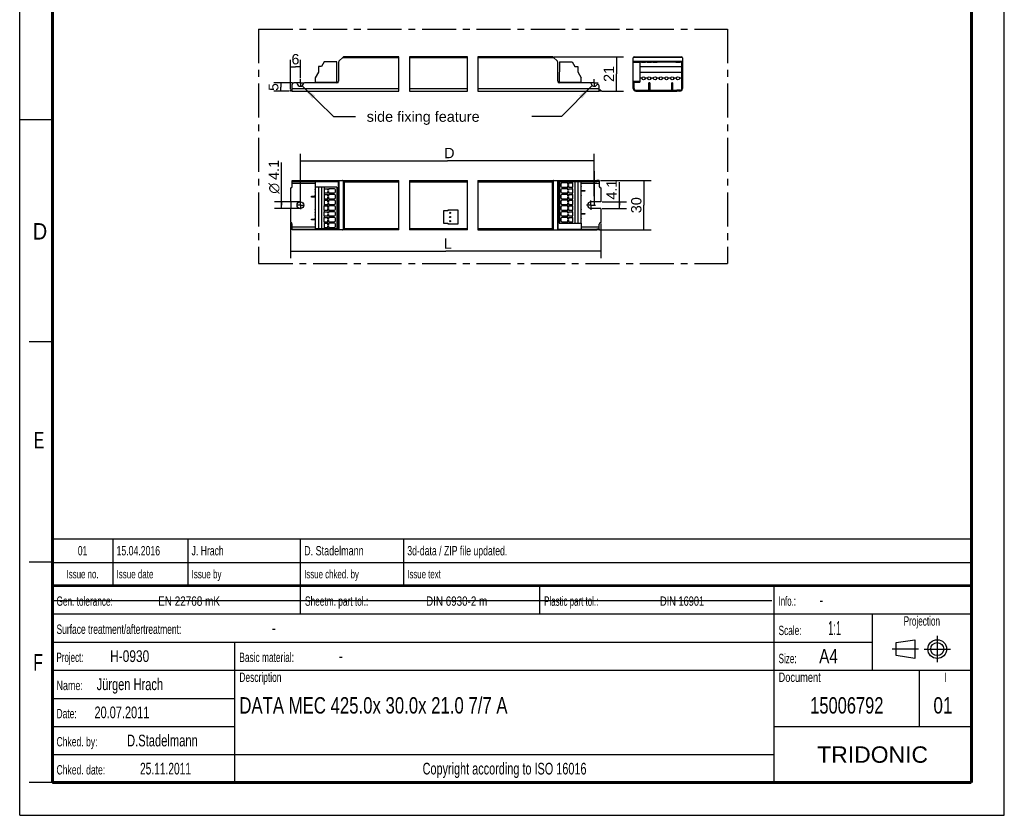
# Model space of a CAD drawing. Header units: millimetres. Extents: x 0 to 210, y 0 to 297.
# Tile 1 of 6: x 0 to 210, y 0 to 170. Entities that reach past the tile are written whole.
import ezdxf
from ezdxf.enums import TextEntityAlignment as Align

# ---------------------------------------------------------------- set-up
doc = ezdxf.new("R2010")
doc.units = ezdxf.units.MM
doc.header["$LTSCALE"] = 19.36
doc.linetypes.add('CENTER', pattern=[0.6, 0.375, -0.075, 0.075, -0.075])
doc.layers.get('0').update_dxf_attribs({"linetype": 'CONTINUOUS'})
for name, color, linetype in [('DEFAULT_1', 7, 'CENTER'), ('Z_AXIS', 7, 'CONTINUOUS'), ('Z_DIM_2D', 7, 'CONTINUOUS'), ('Z_NOTICE', 7, 'CONTINUOUS'), ('Z_SURFACE', 7, 'CONTINUOUS')]:
    doc.layers.add(name, color=color, linetype=linetype)
doc.styles.get("Standard").update_dxf_attribs({"font": 'txt', "width": 0.7})
doc.styles.add('TEXTSTYLE_2', font='txt', dxfattribs={"width": 0.75})
doc.styles.add('TEXTSTYLE_3', font='helveticaneueltw1g-ltcn.otf')
doc.styles.add('TEXTSTYLE_4', font='gdt', dxfattribs={"width": 0.7})
doc.styles.add('TEXTSTYLE_5', font='arial.ttf')
doc.dimstyles.new('DIMSTYLE_1', dxfattribs={"dimtxt": 2.2, "dimasz": 3.5, "dimexe": 1.5, "dimexo": 0, "dimgap": 0.55, "dimtad": 1, "dimdec": 1, "dimlfac": 2.857143, "dimdsep": 46, "dimtxsty": 'TEXTSTYLE_3', "dimblk": '_FILLED', "dimblk1": '_FILLED', "dimblk2": '_FILLED', "dimcen": 0.09, "dimclrt": 5, "dimadec": 0, "dimazin": 0, "dimtp": 0.1, "dimtm": 0.1, "dimtfac": 1, "dimtdec": 1, "dimtofl": 0, "dimtmove": 0, "dimatfit": 3, "dimldrblk": '_FILLED', "dimfxl": 1, "dimtolj": 1, "dimarcsym": 0})
doc.dimstyles.new('DIMSTYLE_2', dxfattribs={"dimtxt": 2.2, "dimasz": 3.5, "dimexe": 1.5, "dimexo": 0, "dimgap": 0.55, "dimtad": 1, "dimdec": 1, "dimlfac": 2.857143, "dimdsep": 46, "dimtxsty": 'TEXTSTYLE_3', "dimblk": '_FILLED', "dimblk1": '_FILLED', "dimblk2": '_FILLED', "dimcen": 0.09, "dimclrt": 5, "dimadec": 0, "dimazin": 0, "dimtp": 0.2, "dimtm": 0.2, "dimtfac": 1, "dimtdec": 1, "dimtofl": 0, "dimtmove": 0, "dimatfit": 3, "dimldrblk": '_FILLED', "dimfxl": 1, "dimtolj": 1, "dimarcsym": 0})
doc.dimstyles.new('DIMSTYLE_3', dxfattribs={"dimtxt": 2.2, "dimasz": 3.5, "dimexe": 1.5, "dimexo": 0, "dimgap": 0.55, "dimtad": 1, "dimdec": 1, "dimlfac": 2.857143, "dimdsep": 46, "dimtxsty": 'TEXTSTYLE_3', "dimblk": '_FILLED', "dimblk1": '_FILLED', "dimblk2": '_FILLED', "dimcen": 0.09, "dimclrt": 5, "dimadec": 0, "dimazin": 0, "dimtp": 0.8, "dimtm": 0.8, "dimtfac": 1, "dimtdec": 1, "dimtofl": 0, "dimtmove": 0, "dimatfit": 3, "dimldrblk": '_FILLED', "dimfxl": 1, "dimtolj": 1, "dimarcsym": 0})
doc.dimstyles.new('DIMSTYLE_4', dxfattribs={"dimtxt": 2.1, "dimasz": 3.5, "dimexe": 1.5, "dimexo": 0, "dimgap": 0.525, "dimtad": 1, "dimdec": 1, "dimlfac": 2.857143, "dimdsep": 46, "dimtxsty": 'TEXTSTYLE_3', "dimblk": '_FILLED', "dimblk1": '_FILLED', "dimblk2": '_FILLED', "dimcen": 0.09, "dimclrt": 5, "dimadec": 0, "dimazin": 0, "dimtp": 0.1, "dimtm": 0.1, "dimtfac": 1, "dimtdec": 1, "dimtofl": 0, "dimtmove": 0, "dimatfit": 3, "dimldrblk": '_FILLED', "dimfxl": 1, "dimtolj": 1, "dimarcsym": 0})
doc.dimstyles.get("Standard").update_dxf_attribs({"dimtxt": 3.5, "dimasz": 3.5, "dimexe": 1.5, "dimexo": 0, "dimtad": 1, "dimdsep": 46, "dimtxsty": 'STANDARD', "dimblk": '_FILLED', "dimblk1": '_FILLED', "dimblk2": '_FILLED', "dimcen": 0.09, "dimclrt": 5, "dimadec": 0, "dimazin": 0, "dimtol": 1, "dimtp": 0.05, "dimtm": 0.05, "dimtfac": 1, "dimtofl": 0, "dimtmove": 0, "dimatfit": 3, "dimldrblk": '_FILLED', "dimfxl": 1, "dimtolj": 1, "dimarcsym": 0})

# ---------------------------------------------------------------- blocks, each defined once
blk = doc.blocks.new('PROJEKTIONSMETHODE_BL0', base_point=(192.31, 35.47))
at = {"color": 2, "linetype": 'CONTINUOUS'}
for p, q in [((186.91, 36.87), (190.91, 37.47)), ((186.91, 34.07), (186.91, 36.87)), ((190.91, 37.47), (190.91, 33.47)), ((190.91, 33.47), (186.91, 34.07))]:
    blk.add_line(p, q, dxfattribs=at)
for radius in [2, 1.4]:
    blk.add_circle((195.71, 35.47), radius, dxfattribs=at)
at = {"layer": 'DEFAULT_1', "color": 2, "linetype": 'CENTER'}
for p, q in [((195.71, 38.27), (195.71, 32.67)), ((191.71, 35.47), (186.11, 35.47)), ((192.91, 35.47), (198.5, 35.47))]:
    blk.add_line(p, q, dxfattribs=at)
blk = doc.blocks.new('*D0')
at = {"layer": 'Z_DIM_2D', "color": 2, "linetype": 'CONTINUOUS'}
for p, q in [((127.9, 130.18), (127.9, 135.06)), ((124.24, 130.89), (129.4, 130.89)), ((127.9, 130.89), (127.9, 130.18)), ((124.2, 129.46), (129.4, 129.46)), ((127.9, 129.46), (127.9, 130.18))]:
    blk.add_line(p, q, dxfattribs=at)
at = {"layer": 'Z_DIM_2D', "color": 5, "linetype": 'CONTINUOUS', "style": 'TEXTSTYLE_3'}
blk.add_text('4.1', height=2.2, rotation=90, dxfattribs=at).set_placement((127.35, 131.36))
blk = doc.blocks.new('_FILLED')
at = {"color": 0, "linetype": 'BYBLOCK'}
blk.add_solid([(0, 0), (-1, 0.125), (-1, -0.125)], dxfattribs=at)
blk = doc.blocks.new('_NONE')
blk = doc.blocks.new('*D1')
at = {"layer": 'Z_DIM_2D', "color": 2, "linetype": 'CONTINUOUS'}
for p, q in [((55.84, 130.18), (55.84, 139.27)), ((59.86, 130.89), (54.34, 130.89)), ((55.84, 130.89), (55.84, 130.18)), ((59.86, 129.46), (54.34, 129.46)), ((55.84, 129.46), (55.84, 130.18))]:
    blk.add_line(p, q, dxfattribs=at)
at = {"layer": 'Z_DIM_2D', "color": 5, "linetype": 'CONTINUOUS'}
for s, style, p in [('4.1', 'TEXTSTYLE_3', (55.29, 135.58)), ('n', 'TEXTSTYLE_4', (55.29, 132.64))]:
    blk.add_text(s, height=2.2, rotation=90, dxfattribs=dict(at, style=style)).set_placement(p)
blk = doc.blocks.new('*D2')
at = {"layer": 'Z_DIM_2D', "color": 2, "linetype": 'CONTINUOUS'}
for p, q in [((113.91, 161.87), (128.8, 161.87)), ((127.3, 161.87), (127.3, 158.19)), ((127.3, 154.52), (127.3, 158.19)), ((124.09, 154.52), (128.8, 154.52))]:
    blk.add_line(p, q, dxfattribs=at)
at = {"layer": 'Z_DIM_2D', "color": 5, "linetype": 'CONTINUOUS', "style": 'TEXTSTYLE_3'}
blk.add_text('21', height=2.2, rotation=90, dxfattribs=at).set_placement((126.75, 158.19), align=Align.CENTER)
blk = doc.blocks.new('*D3')
at = {"layer": 'Z_DIM_2D', "color": 2, "linetype": 'CONTINUOUS'}
for p, q in [((57.76, 154.97), (57.76, 161.18)), ((57.76, 159.68), (58.81, 159.68)), ((59.86, 159.68), (58.81, 159.68)), ((59.86, 157.31), (59.86, 161.18))]:
    blk.add_line(p, q, dxfattribs=at)
at = {"layer": 'Z_DIM_2D', "color": 5, "linetype": 'CONTINUOUS', "style": 'TEXTSTYLE_3'}
blk.add_text('6', height=2.2, dxfattribs=at).set_placement((58.81, 160.23), align=Align.CENTER)
blk = doc.blocks.new('*D4')
at = {"layer": 'Z_DIM_2D', "color": 2, "linetype": 'CONTINUOUS'}
for p, q in [((57.76, 126.36), (57.76, 120.9)), ((123.95, 126.28), (123.95, 120.9)), ((57.76, 120.9), (57.76, 118.85)), ((57.76, 120.35), (90.86, 120.35)), ((123.95, 120.35), (90.86, 120.35)), ((123.95, 120.9), (123.95, 118.85))]:
    blk.add_line(p, q, dxfattribs=at)
at = {"layer": 'Z_DIM_2D', "color": 5, "linetype": 'CONTINUOUS', "style": 'TEXTSTYLE_3'}
blk.add_text(' L', height=2.2, dxfattribs=at).set_placement((90.86, 120.9), align=Align.CENTER)
blk = doc.blocks.new('*D5')
at = {"layer": 'Z_DIM_2D', "color": 2, "linetype": 'CONTINUOUS'}
for p, q in [((123.87, 135.43), (134.65, 135.43)), ((133.15, 135.43), (133.15, 130.18)), ((133.15, 124.93), (133.15, 130.18)), ((123.66, 124.93), (134.65, 124.93))]:
    blk.add_line(p, q, dxfattribs=at)
at = {"layer": 'Z_DIM_2D', "color": 5, "linetype": 'CONTINUOUS', "style": 'TEXTSTYLE_3'}
blk.add_text('30', height=2.2, rotation=90, dxfattribs=at).set_placement((132.6, 130.18), align=Align.CENTER)
blk = doc.blocks.new('*D6')
at = {"layer": 'Z_DIM_2D', "color": 2, "linetype": 'CONTINUOUS'}
for p, q in [((59.86, 140.21), (59.86, 141.16)), ((122.55, 140.21), (122.55, 141.16)), ((59.86, 131.01), (59.86, 140.21)), ((59.86, 139.66), (91.21, 139.66)), ((122.55, 139.66), (91.21, 139.66)), ((122.55, 132.08), (122.55, 140.21))]:
    blk.add_line(p, q, dxfattribs=at)
at = {"layer": 'Z_DIM_2D', "color": 5, "linetype": 'CONTINUOUS', "style": 'TEXTSTYLE_3'}
blk.add_text(' D', height=2.2, dxfattribs=at).set_placement((91.21, 140.21), align=Align.CENTER)
blk = doc.blocks.new('*D7')
at = {"layer": 'Z_DIM_2D', "color": 2, "linetype": 'CONTINUOUS'}
for p, q in [((58.16, 156.27), (54.2, 156.27)), ((55.7, 156.27), (55.7, 155.39)), ((57.5, 154.52), (54.2, 154.52)), ((55.7, 154.52), (55.7, 155.39))]:
    blk.add_line(p, q, dxfattribs=at)
at = {"layer": 'Z_DIM_2D', "color": 5, "linetype": 'CONTINUOUS', "style": 'TEXTSTYLE_3'}
blk.add_text('5', height=2.1, rotation=90, dxfattribs=at).set_placement((55.18, 155.39), align=Align.CENTER)

msp = doc.modelspace()

# ---------------------------------------------------------------- linework, layer by layer
at = {"color": 2, "linetype": 'CONTINUOUS'}
for p, q in [((0, 0), (0, 297)), ((210, 0), (210, 297)), ((80.896, 154.518), (80.896, 161.868)), ((83.144, 161.868), (83.144, 154.518)), ((95.488, 154.518), (95.488, 161.868)), ((97.736, 161.868), (97.736, 154.518)), ((0, 148.5), (7, 148.5)), ((80.896, 124.927), (80.896, 135.427)), ((83.144, 135.427), (83.144, 124.927)), ((95.488, 124.927), (95.488, 135.427)), ((97.736, 135.427), (97.736, 124.927)), ((7, 101), (2, 101)), ((6.914, 48.96), (6.914, 58.96)), ((6.914, 58.96), (202.914, 58.96)), ((19.914, 48.96), (19.914, 58.96)), ((35.914, 48.96), (35.914, 58.96)), ((59.914, 48.96), (59.914, 58.96)), ((81.914, 48.96), (81.914, 58.96)), ((202.914, 48.96), (202.914, 58.96)), ((7, 54), (2, 54)), ((6.914, 53.96), (202.914, 53.96)), ((6.914, 6.96), (6.914, 48.96)), ((6.914, 48.96), (202.914, 48.96)), ((6.914, 48.96), (202.914, 48.96)), ((59.914, 42.96), (59.914, 48.96)), ((110.914, 42.96), (110.914, 48.96)), ((160.914, 6.96), (160.914, 48.96)), ((202.914, 6.96), (202.914, 48.96)), ((6.914, 42.96), (202.914, 42.96)), ((181.914, 30.96), (181.914, 42.96)), ((6.914, 36.96), (181.914, 36.96)), ((45.914, 6.96), (45.914, 36.96)), ((6.914, 30.96), (202.914, 30.96)), ((191.914, 18.96), (191.914, 30.96)), ((6.914, 24.96), (45.914, 24.96)), ((6.914, 18.96), (45.914, 18.96)), ((160.914, 18.96), (202.914, 18.96)), ((6.914, 12.96), (160.914, 12.96)), ((7, 7), (2, 7)), ((6.914, 6.96), (202.914, 6.96)), ((0, 0), (210, 0))]:
    msp.add_line(p, q, dxfattribs=at)
at = {"color": 7, "linetype": 'CONTINUOUS'}
for p, q in [((68.091, 160.89), (68.997, 161.797)), ((80.896, 161.868), (69.17, 161.868)), ((95.488, 161.868), (83.144, 161.868)), ((113.59, 161.868), (97.736, 161.868)), ((113.763, 161.797), (114.67, 160.89)), ((131.11, 161.868), (141.12, 161.868)), ((63.714, 159.788), (63.714, 158.599)), ((64.398, 159.788), (63.714, 159.788)), ((64.965, 160.801), (64.398, 159.788)), ((67.633, 160.801), (64.965, 160.801)), ((67.669, 156.426), (67.633, 160.801)), ((68.019, 160.717), (68.019, 156.618)), ((114.742, 156.618), (114.742, 160.717)), ((115.127, 160.801), (115.092, 156.426)), ((115.127, 160.801), (117.831, 160.801)), ((117.831, 160.801), (118.382, 159.786)), ((118.382, 159.786), (119.047, 159.786)), ((119.047, 159.786), (119.047, 158.634)), ((130.865, 155.078), (130.865, 161.623)), ((132.282, 160.801), (132.282, 156.426)), ((132.282, 159.788), (141.172, 159.788)), ((141.172, 160.801), (141.172, 156.426)), ((141.365, 161.623), (141.365, 155.078)), ((63.714, 158.599), (63.014, 157.39)), ((119.047, 158.634), (119.747, 157.388)), ((132.282, 158.599), (141.172, 158.599)), ((58.114, 154.518), (58.114, 155.918)), ((59.006, 156.268), (58.464, 156.268)), ((67.669, 156.268), (60.721, 156.268)), ((63.014, 157.39), (63.014, 156.268)), ((63.014, 156.426), (67.961, 156.426)), ((114.799, 156.426), (119.747, 156.426)), ((121.689, 156.268), (115.092, 156.268)), ((119.747, 156.268), (119.747, 157.388)), ((123.597, 154.518), (123.597, 155.662)), ((130.865, 156.268), (131.04, 156.268)), ((131.04, 155.078), (131.04, 156.426)), ((131.04, 156.426), (132.282, 156.426)), ((134.19, 154.693), (134.19, 156.268)), ((134.365, 156.268), (134.19, 156.268)), ((134.365, 156.268), (134.365, 154.693)), ((139.265, 156.268), (139.09, 156.268)), ((139.09, 154.693), (139.09, 156.268)), ((139.265, 156.268), (139.265, 154.693)), ((141.172, 156.426), (141.19, 156.426)), ((141.19, 155.078), (141.19, 156.426)), ((141.19, 156.268), (141.365, 156.268)), ((58.114, 154.518), (80.896, 154.518)), ((83.144, 154.518), (95.488, 154.518)), ((97.736, 154.518), (123.597, 154.518)), ((131.425, 154.693), (132.09, 154.693)), ((131.425, 154.518), (132.09, 154.518)), ((140.805, 154.693), (140.14, 154.693)), ((140.805, 154.518), (140.14, 154.518)), ((58.114, 134.202), (58.114, 135.427)), ((58.114, 135.427), (80.896, 135.427)), ((58.114, 135.252), (67.961, 135.252)), ((63.014, 135.252), (63.014, 134.01)), ((67.961, 125.102), (67.961, 135.252)), ((68.019, 135.427), (68.019, 124.927)), ((83.144, 135.427), (95.488, 135.427)), ((97.736, 135.427), (123.095, 135.427)), ((114.742, 135.427), (114.742, 124.927)), ((114.742, 135.252), (123.095, 135.252)), ((115.092, 135.235), (115.092, 126.345)), ((115.092, 135.235), (119.747, 135.235)), ((115.127, 135.235), (115.127, 126.345)), ((118.382, 135.235), (118.382, 126.345)), ((119.047, 135.235), (119.047, 126.345)), ((119.747, 135.252), (119.747, 135.235)), ((123.597, 135.252), (123.597, 134.202)), ((67.669, 134.01), (63.014, 134.01)), ((63.714, 134.01), (63.714, 125.12)), ((64.398, 134.01), (64.398, 125.12)), ((67.633, 134.01), (67.633, 125.12)), ((67.669, 134.01), (67.669, 125.12)), ((119.747, 133.327), (120.534, 133.327)), ((120.534, 133.152), (119.747, 133.152)), ((120.534, 133.327), (120.534, 133.152)), ((62.226, 131.927), (62.226, 132.102)), ((62.226, 132.102), (63.014, 132.102)), ((63.014, 131.927), (62.226, 131.927)), ((91.279, 128.987), (90.387, 128.987)), ((90.387, 128.987), (90.387, 126.327)), ((93.519, 129.127), (91.279, 129.127)), ((91.279, 129.127), (91.279, 128.987)), ((93.519, 126.187), (93.519, 129.127)), ((119.747, 128.427), (120.534, 128.427)), ((120.534, 128.252), (119.747, 128.252)), ((120.534, 128.427), (120.534, 128.252)), ((58.114, 124.927), (58.114, 126.152)), ((62.226, 127.027), (62.226, 127.202)), ((62.226, 127.202), (63.014, 127.202)), ((63.014, 127.027), (62.226, 127.027)), ((90.387, 126.327), (91.279, 126.327)), ((91.279, 126.327), (91.279, 126.187)), ((91.279, 126.187), (93.519, 126.187)), ((115.092, 126.345), (119.747, 126.345)), ((119.747, 126.345), (119.747, 125.102)), ((123.597, 125.102), (123.597, 126.152)), ((58.114, 125.102), (67.961, 125.102)), ((80.896, 124.927), (58.114, 124.927)), ((63.014, 125.12), (63.014, 125.102)), ((67.669, 125.12), (63.014, 125.12)), ((95.488, 124.927), (83.144, 124.927)), ((97.736, 124.927), (123.095, 124.927)), ((114.742, 125.102), (123.095, 125.102)), ((7.1, 45.829), (160.431, 45.819))]:
    msp.add_line(p, q, dxfattribs=at)
at = {"color": 9, "linetype": 'CONTINUOUS'}
for p, q in [((130.936, 161.797), (141.293, 161.797)), ((80.896, 161.623), (68.824, 161.623)), ((95.488, 161.623), (83.144, 161.623)), ((113.937, 161.623), (97.736, 161.623)), ((130.865, 160.89), (141.365, 160.89)), ((130.865, 160.717), (132.282, 160.717)), ((141.172, 160.717), (141.365, 160.717)), ((130.865, 156.618), (132.282, 156.618)), ((130.865, 155.918), (131.04, 155.918)), ((134.365, 156.198), (134.19, 156.198)), ((139.265, 156.198), (139.09, 156.198)), ((141.172, 156.618), (141.365, 156.618)), ((141.19, 155.918), (141.365, 155.918)), ((58.114, 155.078), (80.896, 155.078)), ((83.144, 155.078), (95.488, 155.078)), ((97.736, 155.078), (123.597, 155.078)), ((58.114, 134.867), (63.014, 134.867)), ((58.464, 135.427), (58.464, 135.252)), ((59.006, 135.252), (59.006, 135.427)), ((59.178, 135.252), (59.178, 135.427)), ((60.55, 135.427), (60.55, 135.252)), ((60.721, 135.427), (60.721, 135.252)), ((67.669, 135.427), (67.669, 135.252)), ((68.091, 135.427), (68.091, 124.927)), ((68.997, 135.356), (68.997, 124.999)), ((69.17, 135.182), (69.17, 125.172)), ((69.17, 135.182), (80.896, 135.182)), ((83.144, 135.182), (95.488, 135.182)), ((97.736, 135.182), (113.59, 135.182)), ((113.59, 135.182), (113.59, 125.172)), ((113.763, 135.356), (113.763, 124.999)), ((114.67, 135.427), (114.67, 124.927)), ((115.092, 135.252), (115.092, 135.427)), ((119.747, 134.867), (123.597, 134.867)), ((121.689, 135.252), (121.689, 135.427)), ((121.861, 135.252), (121.861, 135.427)), ((120.464, 133.327), (120.464, 133.152)), ((62.296, 131.927), (62.296, 132.102)), ((120.464, 128.427), (120.464, 128.252)), ((62.296, 127.027), (62.296, 127.202)), ((63.014, 125.487), (58.114, 125.487)), ((58.464, 125.102), (58.464, 124.927)), ((59.006, 124.927), (59.006, 125.102)), ((59.178, 124.927), (59.178, 125.102)), ((60.55, 125.102), (60.55, 124.927)), ((60.721, 125.102), (60.721, 124.927)), ((67.669, 125.102), (67.669, 124.927)), ((80.896, 125.172), (69.17, 125.172)), ((95.488, 125.172), (83.144, 125.172)), ((113.59, 125.172), (97.736, 125.172)), ((115.092, 124.927), (115.092, 125.102)), ((123.597, 125.487), (119.747, 125.487)), ((121.689, 124.927), (121.689, 125.102)), ((121.861, 124.927), (121.861, 125.102))]:
    msp.add_line(p, q, dxfattribs=at)
at = {"color": 7, "linetype": 'CONTINUOUS'}
for points, const_width in [([(7, 7), (7, 290)], 0.7), ([(203, 7), (203, 290)], 0.7), ([(7, 49), (203, 49)], 0.5), ([(7, 7), (203, 7)], 0.7)]:
    msp.add_lwpolyline(points, dxfattribs=dict(at, const_width=const_width))
for points in [[(68.997, 135.356), (68.975, 135.375), (68.95, 135.392), (68.922, 135.407), (68.891, 135.418), (68.859, 135.425), (68.824, 135.427)], [(69.051, 135.302), (69.023, 135.329), (68.997, 135.356)], [(69.17, 135.182), (69.14, 135.213), (69.11, 135.243), (69.051, 135.302)], [(113.71, 135.302), (113.651, 135.243), (113.621, 135.213), (113.59, 135.182)], [(113.763, 135.356), (113.737, 135.33), (113.71, 135.302)], [(113.937, 135.427), (113.902, 135.425), (113.869, 135.418), (113.838, 135.407), (113.81, 135.392), (113.785, 135.375), (113.763, 135.356)], [(68.824, 124.927), (68.859, 124.93), (68.891, 124.937), (68.922, 124.948), (68.95, 124.962), (68.975, 124.979), (68.997, 124.999)], [(69.051, 125.053), (69.023, 125.025), (68.997, 124.999)], [(69.17, 125.172), (69.14, 125.142), (69.11, 125.112), (69.051, 125.053)], [(113.59, 125.172), (113.62, 125.142), (113.651, 125.112), (113.71, 125.053)], [(113.71, 125.053), (113.737, 125.025), (113.763, 124.999)], [(113.763, 124.999), (113.785, 124.979), (113.81, 124.962), (113.838, 124.948), (113.869, 124.937), (113.902, 124.93), (113.937, 124.927)]]:
    msp.add_lwpolyline(points, dxfattribs=at)
for centre, radius, start, end in [((69.17, 161.623), 0.245, 90, 135), ((113.59, 161.623), 0.245, 45, 90), ((131.11, 161.623), 0.245, 90, 180), ((141.12, 161.623), 0.245, 0, 90), ((68.264, 160.717), 0.245, 135, 180), ((114.497, 160.717), 0.245, 0, 45), ((58.464, 155.918), 0.35, 90, 180), ((59.006, 156.093), 0.175, 11.53696, 90), ((59.864, 156.268), 0.7, 191.53696, 348.46304), ((60.721, 156.093), 0.175, 90, 168.46304), ((67.669, 156.618), 0.35, 270, 360), ((115.092, 156.618), 0.35, 180, 270), ((121.689, 156.093), 0.175, 11.53696, 90), ((122.547, 156.268), 0.7, 191.53696, 321.61591), ((131.425, 155.078), 0.56, 180, 270), ((131.425, 155.078), 0.385, 180, 270), ((140.805, 155.078), 0.56, 270, 360), ((140.805, 155.078), 0.385, 270, 360)]:
    msp.add_arc(centre, radius, start, end, dxfattribs=at)
at = {"layer": 'DEFAULT_1', "color": 5, "linetype": 'CENTER'}
for p, q in [((50.967, 167.757), (50.967, 117.744)), ((50.967, 167.757), (150.982, 167.757)), ((150.982, 167.757), (150.982, 117.744)), ((50.967, 117.744), (150.982, 117.744))]:
    msp.add_line(p, q, dxfattribs=at)
at = {"layer": 'Z_AXIS', "color": 7, "linetype": 'CENTER'}
for p, q in [((59.864, 156.268), (59.084, 156.268)), ((59.864, 156.268), (59.864, 157.048)), ((59.864, 156.268), (59.864, 155.489)), ((59.864, 156.268), (60.643, 156.268)), ((122.547, 156.268), (121.744, 156.268)), ((122.547, 156.268), (122.547, 157.071)), ((122.547, 156.268), (123.349, 156.268)), ((122.547, 156.268), (122.547, 155.466)), ((122.547, 137.427), (122.547, 129.114)), ((59.864, 130.177), (59.864, 131.008)), ((121.847, 130.177), (121.847, 131.149)), ((59.864, 130.177), (59.033, 130.177)), ((59.864, 130.177), (59.864, 129.346)), ((59.864, 130.177), (60.695, 130.177)), ((121.847, 130.177), (120.875, 130.177)), ((121.847, 130.177), (122.819, 130.177)), ((121.847, 130.177), (121.847, 129.205))]:
    msp.add_line(p, q, dxfattribs=at)
at = {"layer": 'Z_AXIS', "color": 7, "linetype": 'CONTINUOUS'}
for p, q in [((132.282, 157.39), (132.771, 157.39)), ((133.333, 157.39), (133.996, 157.39)), ((134.558, 157.39), (135.221, 157.39)), ((135.783, 157.39), (136.446, 157.39)), ((137.008, 157.39), (137.671, 157.39)), ((138.233, 157.39), (138.896, 157.39)), ((139.458, 157.39), (140.121, 157.39)), ((140.683, 157.39), (141.172, 157.39)), ((57.764, 154.518), (57.764, 154.693)), ((58.114, 154.693), (57.764, 154.693)), ((58.114, 154.518), (57.764, 154.518)), ((123.947, 154.693), (123.597, 154.693)), ((123.947, 154.518), (123.597, 154.518)), ((123.947, 154.693), (123.947, 154.518)), ((132.09, 154.693), (140.14, 154.693)), ((132.09, 154.518), (140.14, 154.518)), ((132.44, 154.518), (132.44, 154.693)), ((135.397, 154.518), (135.397, 154.693)), ((136.832, 154.518), (136.832, 154.693)), ((139.79, 154.518), (139.79, 154.693)), ((119.747, 126.345), (119.747, 135.235)), ((123.597, 135.427), (123.095, 135.427)), ((123.095, 135.252), (123.095, 135.427)), ((123.597, 135.252), (123.095, 135.252)), ((123.597, 135.427), (123.597, 135.252)), ((57.764, 133.852), (57.764, 130.895)), ((63.014, 134.01), (63.014, 133.011)), ((63.014, 132.959), (63.014, 131.786)), ((123.947, 133.852), (123.947, 130.895)), ((57.764, 130.895), (57.799, 130.895)), ((57.869, 129.53), (57.869, 130.825)), ((63.014, 131.734), (63.014, 130.561)), ((63.014, 130.509), (63.014, 129.336)), ((123.947, 130.895), (121.847, 130.895)), ((57.764, 129.46), (57.764, 126.502)), ((57.764, 129.46), (57.799, 129.46)), ((63.014, 129.284), (63.014, 128.111)), ((123.947, 129.46), (121.847, 129.46)), ((123.947, 129.46), (123.947, 126.502)), ((63.014, 128.059), (63.014, 126.886)), ((63.014, 126.834), (63.014, 125.661)), ((63.014, 125.609), (63.014, 125.12)), ((123.597, 125.102), (123.095, 125.102)), ((123.095, 124.927), (123.095, 125.102)), ((123.597, 124.927), (123.095, 124.927)), ((123.597, 125.102), (123.597, 124.927))]:
    msp.add_line(p, q, dxfattribs=at)
at = {"layer": 'Z_AXIS', "color": 9, "linetype": 'CONTINUOUS'}
for p, q in [((132.09, 154.693), (132.09, 154.518)), ((135.467, 154.693), (135.467, 154.518)), ((136.762, 154.693), (136.762, 154.518)), ((140.14, 154.693), (140.14, 154.518))]:
    msp.add_line(p, q, dxfattribs=at)
at = {"layer": 'Z_AXIS', "color": 7, "linetype": 'CONTINUOUS'}
for points in [[(119.747, 134.742), (119.729, 134.723), (119.712, 134.702), (119.698, 134.677), (119.685, 134.65), (119.675, 134.622), (119.666, 134.592), (119.659, 134.561), (119.655, 134.529), (119.652, 134.497), (119.651, 134.465)], [(119.651, 134.465), (119.652, 134.432), (119.655, 134.4), (119.659, 134.369), (119.666, 134.338), (119.675, 134.308), (119.685, 134.279), (119.698, 134.253), (119.712, 134.228), (119.729, 134.207), (119.747, 134.188)], [(63.114, 133.24), (63.113, 133.273), (63.11, 133.305), (63.105, 133.337), (63.098, 133.369), (63.089, 133.399), (63.078, 133.428), (63.065, 133.455), (63.05, 133.48), (63.033, 133.502), (63.014, 133.521)], [(63.014, 132.959), (63.033, 132.978), (63.05, 133), (63.065, 133.025), (63.078, 133.052), (63.089, 133.081), (63.098, 133.111), (63.105, 133.142), (63.11, 133.175), (63.113, 133.207), (63.114, 133.24)], [(119.747, 133.517), (119.729, 133.498), (119.712, 133.477), (119.698, 133.452), (119.685, 133.425), (119.675, 133.397), (119.666, 133.367), (119.659, 133.336), (119.655, 133.304), (119.652, 133.272), (119.651, 133.24)], [(119.651, 133.24), (119.652, 133.207), (119.655, 133.175), (119.659, 133.144), (119.666, 133.113), (119.675, 133.083), (119.685, 133.054), (119.698, 133.028), (119.712, 133.003), (119.729, 132.982), (119.747, 132.963)], [(63.114, 132.015), (63.113, 132.048), (63.11, 132.08), (63.105, 132.112), (63.098, 132.144), (63.089, 132.174), (63.078, 132.203), (63.065, 132.23), (63.05, 132.255), (63.033, 132.277), (63.014, 132.296)], [(63.014, 131.734), (63.033, 131.753), (63.05, 131.775), (63.065, 131.8), (63.078, 131.827), (63.089, 131.856), (63.098, 131.886), (63.105, 131.917), (63.11, 131.95), (63.113, 131.982), (63.114, 132.015)], [(63.114, 130.79), (63.113, 130.823), (63.11, 130.855), (63.105, 130.887), (63.098, 130.919), (63.089, 130.949), (63.078, 130.978), (63.065, 131.005), (63.05, 131.03), (63.033, 131.052), (63.014, 131.071)], [(63.014, 130.509), (63.033, 130.528), (63.05, 130.55), (63.065, 130.575), (63.078, 130.602), (63.089, 130.631), (63.098, 130.661), (63.105, 130.692), (63.11, 130.725), (63.113, 130.757), (63.114, 130.79)], [(119.747, 132.292), (119.729, 132.273), (119.712, 132.252), (119.698, 132.227), (119.685, 132.2), (119.675, 132.172), (119.666, 132.142), (119.659, 132.111), (119.655, 132.079), (119.652, 132.047), (119.651, 132.015)], [(119.651, 132.015), (119.652, 131.982), (119.655, 131.95), (119.659, 131.919), (119.666, 131.888), (119.675, 131.858), (119.685, 131.829), (119.698, 131.803), (119.712, 131.778), (119.729, 131.757), (119.747, 131.738)], [(119.747, 131.067), (119.729, 131.048), (119.712, 131.027), (119.698, 131.002), (119.685, 130.975), (119.675, 130.947), (119.666, 130.917), (119.659, 130.886), (119.655, 130.854), (119.652, 130.822), (119.651, 130.79)], [(119.651, 130.79), (119.652, 130.757), (119.655, 130.725), (119.659, 130.694), (119.666, 130.663), (119.675, 130.633), (119.685, 130.604), (119.698, 130.578), (119.712, 130.553), (119.729, 130.532), (119.747, 130.513)], [(63.114, 129.565), (63.113, 129.598), (63.11, 129.63), (63.105, 129.662), (63.098, 129.694), (63.089, 129.724), (63.078, 129.753), (63.065, 129.78), (63.05, 129.805), (63.033, 129.827), (63.014, 129.846)], [(63.014, 129.284), (63.033, 129.303), (63.05, 129.325), (63.065, 129.35), (63.078, 129.377), (63.089, 129.406), (63.098, 129.436), (63.105, 129.467), (63.11, 129.5), (63.113, 129.532), (63.114, 129.565)], [(63.114, 128.34), (63.113, 128.373), (63.11, 128.405), (63.105, 128.437), (63.098, 128.469), (63.089, 128.499), (63.078, 128.528), (63.065, 128.555), (63.05, 128.58), (63.033, 128.602), (63.014, 128.621)], [(63.014, 128.059), (63.033, 128.078), (63.05, 128.1), (63.065, 128.125), (63.078, 128.152), (63.089, 128.181), (63.098, 128.211), (63.105, 128.242), (63.11, 128.275), (63.113, 128.307), (63.114, 128.34)], [(119.747, 129.842), (119.729, 129.823), (119.712, 129.802), (119.698, 129.777), (119.685, 129.75), (119.675, 129.722), (119.666, 129.692), (119.659, 129.661), (119.655, 129.629), (119.652, 129.597), (119.651, 129.565)], [(119.651, 129.565), (119.652, 129.532), (119.655, 129.5), (119.659, 129.469), (119.666, 129.438), (119.675, 129.408), (119.685, 129.379), (119.698, 129.353), (119.712, 129.328), (119.729, 129.307), (119.747, 129.288)], [(119.747, 128.617), (119.729, 128.598), (119.712, 128.577), (119.698, 128.552), (119.685, 128.525), (119.675, 128.497), (119.666, 128.467), (119.659, 128.436), (119.655, 128.404), (119.652, 128.372), (119.651, 128.34)], [(119.651, 128.34), (119.652, 128.307), (119.655, 128.275), (119.659, 128.244), (119.666, 128.213), (119.675, 128.183), (119.685, 128.154), (119.698, 128.128), (119.712, 128.103), (119.729, 128.082), (119.747, 128.063)], [(63.114, 127.115), (63.113, 127.148), (63.11, 127.18), (63.105, 127.212), (63.098, 127.244), (63.089, 127.274), (63.078, 127.303), (63.065, 127.33), (63.05, 127.355), (63.033, 127.377), (63.014, 127.396)], [(63.014, 126.834), (63.033, 126.853), (63.05, 126.875), (63.065, 126.9), (63.078, 126.927), (63.089, 126.956), (63.098, 126.986), (63.105, 127.017), (63.11, 127.05), (63.113, 127.082), (63.114, 127.115)], [(63.114, 125.89), (63.113, 125.923), (63.11, 125.955), (63.105, 125.987), (63.098, 126.019), (63.089, 126.049), (63.078, 126.078), (63.065, 126.105), (63.05, 126.13), (63.033, 126.152), (63.014, 126.171)], [(119.747, 127.392), (119.729, 127.373), (119.712, 127.352), (119.698, 127.327), (119.685, 127.3), (119.675, 127.272), (119.666, 127.242), (119.659, 127.211), (119.655, 127.179), (119.652, 127.147), (119.651, 127.115)], [(119.651, 127.115), (119.652, 127.082), (119.655, 127.05), (119.659, 127.019), (119.666, 126.988), (119.675, 126.958), (119.685, 126.929), (119.698, 126.903), (119.712, 126.878), (119.729, 126.857), (119.747, 126.838)], [(63.014, 125.609), (63.033, 125.628), (63.05, 125.65), (63.065, 125.675), (63.078, 125.702), (63.089, 125.731), (63.098, 125.761), (63.105, 125.792), (63.11, 125.825), (63.113, 125.857), (63.114, 125.89)]]:
    msp.add_lwpolyline(points, dxfattribs=at)
for centre, radius in [((133.052, 157.248), 0.315), ((134.277, 157.248), 0.315), ((135.502, 157.248), 0.315), ((136.727, 157.248), 0.315), ((137.952, 157.248), 0.315), ((139.177, 157.248), 0.315), ((140.402, 157.248), 0.315), ((59.864, 130.177), 0.718), ((91.794, 128.546), 0.122), ((91.794, 127.657), 0.122), ((91.794, 126.768), 0.122)]:
    msp.add_circle(centre, radius, dxfattribs=at)
for centre, radius, start, end in [((123.317, 155.662), 0.28, 0, 142.21684), ((57.764, 134.202), 0.35, 270, 360), ((123.947, 134.202), 0.35, 180, 270), ((57.799, 130.825), 0.07, 0, 90), ((121.847, 130.177), 0.718, 90, 270), ((57.799, 129.53), 0.07, 270, 360), ((57.764, 126.152), 0.35, 0, 90), ((123.947, 126.152), 0.35, 90, 180)]:
    msp.add_arc(centre, radius, start, end, dxfattribs=at)
at = {"layer": 'Z_SURFACE', "color": 7, "linetype": 'CONTINUOUS'}
for p, q in [((132.282, 160.801), (141.172, 160.801)), ((132.597, 160.801), (132.597, 160.713)), ((132.597, 160.713), (133.507, 160.713)), ((132.938, 160.801), (132.938, 160.713)), ((133.166, 160.801), (133.166, 160.713)), ((133.507, 160.801), (133.507, 160.713)), ((133.822, 160.801), (133.822, 160.713)), ((133.822, 160.713), (134.732, 160.713)), ((134.163, 160.801), (134.163, 160.713)), ((134.391, 160.801), (134.391, 160.713)), ((134.732, 160.801), (134.732, 160.713)), ((135.047, 160.801), (135.047, 160.713)), ((135.047, 160.713), (135.957, 160.713)), ((135.388, 160.801), (135.388, 160.713)), ((135.616, 160.801), (135.616, 160.713)), ((135.957, 160.801), (135.957, 160.713)), ((136.272, 160.801), (136.272, 160.713)), ((137.182, 160.713), (136.272, 160.713)), ((136.613, 160.801), (136.613, 160.713)), ((136.841, 160.801), (136.841, 160.713)), ((137.182, 160.801), (137.182, 160.713)), ((137.497, 160.801), (137.497, 160.713)), ((138.407, 160.713), (137.497, 160.713)), ((137.838, 160.801), (137.838, 160.713)), ((138.066, 160.801), (138.066, 160.713)), ((138.407, 160.801), (138.407, 160.713)), ((138.722, 160.801), (138.722, 160.713)), ((139.632, 160.713), (138.722, 160.713)), ((139.063, 160.801), (139.063, 160.713)), ((139.291, 160.801), (139.291, 160.713)), ((139.632, 160.801), (139.632, 160.713)), ((139.947, 160.801), (139.947, 160.713)), ((139.947, 160.713), (140.857, 160.713)), ((140.288, 160.801), (140.288, 160.713)), ((140.516, 160.801), (140.516, 160.713)), ((140.857, 160.801), (140.857, 160.713)), ((115.407, 134.675), (115.407, 134.255)), ((116.884, 134.92), (115.652, 134.92)), ((116.884, 134.579), (116.884, 134.92)), ((117.059, 134.579), (116.884, 134.579)), ((117.059, 134.92), (117.878, 134.92)), ((117.059, 134.92), (117.059, 134.579)), ((117.831, 135.235), (117.831, 134.92)), ((117.878, 134.92), (117.878, 134.01)), ((64.916, 133.695), (64.916, 132.785)), ((64.916, 133.695), (65.702, 133.695)), ((64.916, 132.785), (65.702, 132.785)), ((64.916, 132.47), (64.916, 131.56)), ((64.916, 132.47), (65.702, 132.47)), ((64.965, 134.01), (64.965, 133.695)), ((64.965, 132.785), (64.965, 132.47)), ((65.702, 133.354), (65.702, 133.695)), ((65.877, 133.354), (65.702, 133.354)), ((65.702, 132.785), (65.702, 133.126)), ((65.702, 133.126), (65.877, 133.126)), ((65.702, 132.129), (65.702, 132.47)), ((65.877, 133.695), (65.877, 133.354)), ((67.109, 133.695), (65.877, 133.695)), ((65.877, 133.126), (65.877, 132.785)), ((65.877, 132.785), (67.109, 132.785)), ((65.877, 132.47), (65.877, 132.129)), ((67.109, 132.47), (65.877, 132.47)), ((67.354, 133.03), (67.354, 133.45)), ((115.407, 133.45), (115.407, 133.03)), ((115.652, 134.01), (116.884, 134.01)), ((116.884, 133.695), (115.652, 133.695)), ((115.652, 132.785), (116.884, 132.785)), ((116.884, 132.47), (115.652, 132.47)), ((116.884, 134.351), (117.059, 134.351)), ((116.884, 134.01), (116.884, 134.351)), ((116.884, 133.354), (116.884, 133.695)), ((117.059, 133.354), (116.884, 133.354)), ((116.884, 133.126), (117.059, 133.126)), ((116.884, 132.785), (116.884, 133.126)), ((116.884, 132.129), (116.884, 132.47)), ((117.059, 134.351), (117.059, 134.01)), ((117.059, 134.01), (117.878, 134.01)), ((117.059, 133.695), (117.878, 133.695)), ((117.059, 133.695), (117.059, 133.354)), ((117.059, 133.126), (117.059, 132.785)), ((117.059, 132.785), (117.878, 132.785)), ((117.059, 132.47), (117.878, 132.47)), ((117.059, 132.47), (117.059, 132.129)), ((117.831, 134.01), (117.831, 133.695)), ((117.831, 132.785), (117.831, 132.47)), ((117.878, 133.695), (117.878, 132.785)), ((117.878, 132.47), (117.878, 131.56)), ((64.916, 131.56), (65.702, 131.56)), ((64.916, 131.245), (64.916, 130.335)), ((64.916, 131.245), (65.702, 131.245)), ((64.916, 130.335), (65.702, 130.335)), ((64.965, 131.56), (64.965, 131.245)), ((64.965, 130.335), (64.965, 130.02)), ((65.877, 132.129), (65.702, 132.129)), ((65.702, 131.56), (65.702, 131.901)), ((65.702, 131.901), (65.877, 131.901)), ((65.702, 130.904), (65.702, 131.245)), ((65.877, 130.904), (65.702, 130.904)), ((65.702, 130.676), (65.702, 130.335)), ((65.702, 130.676), (65.877, 130.676)), ((65.877, 131.901), (65.877, 131.56)), ((65.877, 131.56), (67.109, 131.56)), ((65.877, 131.245), (65.877, 130.904)), ((67.109, 131.245), (65.877, 131.245)), ((65.877, 130.676), (65.877, 130.335)), ((65.877, 130.335), (67.109, 130.335)), ((67.354, 131.805), (67.354, 132.225)), ((67.354, 130.58), (67.354, 131)), ((115.407, 132.225), (115.407, 131.805)), ((115.407, 131), (115.407, 130.58)), ((115.652, 131.56), (116.884, 131.56)), ((116.884, 131.245), (115.652, 131.245)), ((115.652, 130.335), (116.884, 130.335)), ((117.059, 132.129), (116.884, 132.129)), ((116.884, 131.901), (117.059, 131.901)), ((116.884, 131.56), (116.884, 131.901)), ((116.884, 130.904), (116.884, 131.245)), ((117.059, 130.904), (116.884, 130.904)), ((116.884, 130.676), (117.059, 130.676)), ((116.884, 130.335), (116.884, 130.676)), ((117.059, 131.901), (117.059, 131.56)), ((117.059, 131.56), (117.878, 131.56)), ((117.059, 131.245), (117.878, 131.245)), ((117.059, 131.245), (117.059, 130.904)), ((117.059, 130.676), (117.059, 130.335)), ((117.059, 130.335), (117.878, 130.335)), ((117.831, 131.56), (117.831, 131.245)), ((117.831, 130.335), (117.831, 130.02)), ((117.878, 131.245), (117.878, 130.335)), ((64.916, 129.11), (64.916, 130.02)), ((64.916, 130.02), (65.702, 130.02)), ((64.916, 129.11), (65.702, 129.11)), ((64.916, 127.885), (64.916, 128.795)), ((64.916, 128.795), (65.702, 128.795)), ((64.965, 129.11), (64.965, 128.795)), ((65.702, 129.679), (65.702, 130.02)), ((65.877, 129.679), (65.702, 129.679)), ((65.702, 129.11), (65.702, 129.451)), ((65.702, 129.451), (65.877, 129.451)), ((65.702, 128.454), (65.702, 128.795)), ((65.877, 128.454), (65.702, 128.454)), ((65.702, 127.885), (65.702, 128.226)), ((65.702, 128.226), (65.877, 128.226)), ((65.877, 130.02), (65.877, 129.679)), ((67.109, 130.02), (65.877, 130.02)), ((65.877, 129.451), (65.877, 129.11)), ((65.877, 129.11), (67.109, 129.11)), ((65.877, 128.795), (65.877, 128.454)), ((67.109, 128.795), (65.877, 128.795)), ((65.877, 128.226), (65.877, 127.885)), ((67.354, 129.355), (67.354, 129.775)), ((67.354, 128.13), (67.354, 128.55)), ((115.407, 129.775), (115.407, 129.355)), ((115.407, 128.55), (115.407, 128.13)), ((116.884, 130.02), (115.652, 130.02)), ((115.652, 129.11), (116.884, 129.11)), ((116.884, 128.795), (115.652, 128.795)), ((116.884, 129.679), (116.884, 130.02)), ((117.059, 129.679), (116.884, 129.679)), ((116.884, 129.451), (117.059, 129.451)), ((116.884, 129.11), (116.884, 129.451)), ((116.884, 128.454), (116.884, 128.795)), ((117.059, 128.454), (116.884, 128.454)), ((116.884, 128.226), (117.059, 128.226)), ((116.884, 127.885), (116.884, 128.226)), ((117.059, 130.02), (117.878, 130.02)), ((117.059, 130.02), (117.059, 129.679)), ((117.059, 129.451), (117.059, 129.11)), ((117.059, 129.11), (117.878, 129.11)), ((117.059, 128.795), (117.878, 128.795)), ((117.059, 128.795), (117.059, 128.454)), ((117.059, 128.226), (117.059, 127.885)), ((117.831, 129.11), (117.831, 128.795)), ((117.878, 130.02), (117.878, 129.11)), ((117.878, 128.795), (117.878, 127.885)), ((64.916, 127.885), (65.702, 127.885)), ((64.916, 126.66), (64.916, 127.57)), ((64.916, 127.57), (65.702, 127.57)), ((64.916, 126.66), (65.702, 126.66)), ((64.916, 126.345), (64.916, 125.435)), ((64.916, 126.345), (65.702, 126.345)), ((64.965, 127.885), (64.965, 127.57)), ((64.965, 126.66), (64.965, 126.345)), ((65.702, 127.229), (65.702, 127.57)), ((65.877, 127.229), (65.702, 127.229)), ((65.702, 126.66), (65.702, 127.001)), ((65.702, 127.001), (65.877, 127.001)), ((65.702, 126.004), (65.702, 126.345)), ((65.877, 126.004), (65.702, 126.004)), ((65.877, 127.885), (67.109, 127.885)), ((65.877, 127.57), (65.877, 127.229)), ((67.109, 127.57), (65.877, 127.57)), ((65.877, 127.001), (65.877, 126.66)), ((65.877, 126.66), (67.109, 126.66)), ((67.109, 126.345), (65.877, 126.345)), ((65.877, 126.345), (65.877, 126.004)), ((67.354, 126.905), (67.354, 127.325)), ((67.354, 125.68), (67.354, 126.1)), ((115.407, 127.325), (115.407, 126.905)), ((115.652, 127.885), (116.884, 127.885)), ((116.884, 127.57), (115.652, 127.57)), ((115.652, 126.66), (116.884, 126.66)), ((116.884, 127.229), (116.884, 127.57)), ((117.059, 127.229), (116.884, 127.229)), ((116.884, 127.001), (117.059, 127.001)), ((116.884, 126.66), (116.884, 127.001)), ((117.059, 127.885), (117.878, 127.885)), ((117.059, 127.57), (117.878, 127.57)), ((117.059, 127.57), (117.059, 127.229)), ((117.059, 127.001), (117.059, 126.66)), ((117.059, 126.66), (117.878, 126.66)), ((117.831, 127.885), (117.831, 127.57)), ((117.831, 126.66), (117.831, 126.345)), ((117.878, 127.57), (117.878, 126.66)), ((64.916, 125.435), (65.702, 125.435)), ((64.965, 125.435), (64.965, 125.12)), ((65.702, 125.776), (65.877, 125.776)), ((65.702, 125.435), (65.702, 125.776)), ((65.877, 125.776), (65.877, 125.435)), ((65.877, 125.435), (67.109, 125.435))]:
    msp.add_line(p, q, dxfattribs=at)
for centre, start, end in [((115.652, 134.675), 90, 180), ((67.109, 133.45), 0, 90), ((67.109, 133.03), 270, 360), ((67.109, 132.225), 0, 90), ((115.652, 134.255), 180, 270), ((115.652, 133.45), 90, 180), ((115.652, 133.03), 180, 270), ((115.652, 132.225), 90, 180), ((67.109, 131.805), 270, 360), ((67.109, 131), 0, 90), ((67.109, 130.58), 270, 360), ((115.652, 131.805), 180, 270), ((115.652, 131), 90, 180), ((115.652, 130.58), 180, 270), ((67.109, 129.775), 0, 90), ((67.109, 129.355), 270, 360), ((67.109, 128.55), 0, 90), ((67.109, 128.13), 270, 360), ((115.652, 129.775), 90, 180), ((115.652, 129.355), 180, 270), ((115.652, 128.55), 90, 180), ((115.652, 128.13), 180, 270), ((67.109, 127.325), 0, 90), ((67.109, 126.905), 270, 360), ((67.109, 126.1), 0, 90), ((115.652, 127.325), 90, 180), ((115.652, 126.905), 180, 270), ((67.109, 125.68), 270, 360)]:
    msp.add_arc(centre, 0.245, start, end, dxfattribs=at)

# ---------------------------------------------------------------- block references
at = {"color": 2, "linetype": 'CONTINUOUS'}
msp.add_blockref('PROJEKTIONSMETHODE_BL0', (192.305, 35.47), dxfattribs=at)

# ---------------------------------------------------------------- texts
at = {"color": 5, "linetype": 'CONTINUOUS', "style": 'TEXTSTYLE_2'}
for s, width, p in [('D', 0.904762, (2.807, 122.857)), ('E', 0.714286, (3.002, 78.302)), ('F', 0.714286, (2.922, 30.897))]:
    msp.add_text(s, height=3.5, dxfattribs=dict(at, width=width)).set_placement(p)
at = {"layer": 'Z_NOTICE', "color": 5, "linetype": 'CONTINUOUS', "style": 'TEXTSTYLE_3'}
msp.add_text('side fixing feature             ', height=2.2, dxfattribs=at).set_placement((109.195, 147.98), align=Align.RIGHT)
at = {"layer": 'Z_NOTICE', "color": 5, "linetype": 'CONTINUOUS', "style": 'TEXTSTYLE_2'}
for s, height, width, p in [('01', 2, 0.678571, (13.414, 55.46)), ('Issue no.', 1.8, 0.698413, (13.414, 50.56)), ('Projection', 2, 0.652381, (192.414, 40.46)), ('I', 2, 0.642857, (197.414, 28.46)), ('Copyright according to ISO 16016', 2.5, 0.694196, (103.414, 8.71))]:
    msp.add_text(s, height=height, dxfattribs=dict(at, width=width)).set_placement(p, align=Align.CENTER)
for s, height, width, p in [('15.04.2016', 2, 0.692857, (20.664, 55.46)), ('J. Hrach', 2, 0.6875, (36.664, 55.46)), ('D. Stadelmann', 2, 0.717949, (60.664, 55.46)), ('3d-data / ZIP file updated.', 2, 0.693122, (82.664, 55.46)), ('Issue date ', 1.8, 0.707792, (20.664, 50.56)), ('Issue by ', 1.8, 0.71164, (36.664, 50.56)), ('Issue chked. by', 1.8, 0.698413, (60.664, 50.56)), ('Issue text ', 1.8, 0.694805, (82.664, 50.56)), ('Gen. tolerance:', 2, 0.657143, (7.851, 44.71)), ('EN 22768 mK', 2, 0.792208, (29.53, 44.71)), ('Sheetm. part tol.:', 2, 0.662698, (60.851, 44.71)), ('DIN 6930-2 m', 2, 0.78373, (86.672, 44.71)), ('Plastic part tol.:', 2, 0.632275, (111.851, 44.71)), ('DIN 16901', 2, 0.73545, (136.577, 44.71)), ('Info.: ', 2, 0.622449, (161.851, 44.71)), ('-', 2.5, 0.714286, (170.565, 44.71)), ('Surface treatment/aftertreatment: ', 2, 0.67577, (7.851, 38.71)), ('Scale:  ', 2, 0.660714, (161.851, 38.46)), ('1:1', 3, 0.5, (172.422, 38.46)), ('-', 2.5, 0.714286, (53.803, 38.71)), ('Project: ', 2, 0.634921, (7.851, 32.71)), ('H-0930', 2.5, 0.761905, (19.28, 32.71)), ('Basic material: ', 2, 0.66369, (46.851, 32.71)), ('-', 2.5, 0.714286, (68.089, 32.71)), ('Size: ', 2, 0.646825, (161.851, 32.46)), (' A4', 3, 0.809524, (169.613, 32.46)), ('Jürgen Hrach', 2.5, 0.705357, (16.422, 26.71)), ('Description', 2, 0.670996, (46.851, 28.46)), ('Document', 2, 0.738095, (161.851, 28.46)), ('Name: ', 2, 0.714286, (7.851, 26.71)), ('20.07.2011', 2.5, 0.7, (15.946, 20.71)), ('Date: ', 2, 0.674603, (7.851, 20.71)), ('Chked. by: ', 2, 0.683983, (7.851, 14.71)), ('D.Stadelmann', 2.5, 0.712302, (22.899, 14.71)), ('Chked. date: ', 2, 0.684982, (7.851, 8.71)), ('25.11.2011', 2.5, 0.65, (25.661, 8.71))]:
    msp.add_text(s, height=height, dxfattribs=dict(at, width=width)).set_placement(p)
at = {"layer": 'Z_NOTICE', "color": 7, "linetype": 'CONTINUOUS', "style": 'TEXTSTYLE_2', "width": 0.763393}
msp.add_text('DATA MEC 425.0x 30.0x 21.0 7/7 A', height=3.5, dxfattribs=at).set_placement((46.851, 21.71))
at = {"layer": 'Z_NOTICE', "color": 7, "linetype": 'CONTINUOUS', "style": 'TEXTSTYLE_2'}
for s, width, p in [('15006792', 0.75, (176.414, 21.71)), ('01 ', 0.777778, (197.414, 21.71))]:
    msp.add_text(s, height=3.5, dxfattribs=dict(at, width=width)).set_placement(p, align=Align.CENTER)
at = {"layer": 'Z_NOTICE', "color": 5, "linetype": 'CONTINUOUS', "style": 'TEXTSTYLE_5'}
msp.add_text('TRIDONIC', height=3.5, dxfattribs=at).set_placement((181.914, 11.21), align=Align.CENTER)

# ---------------------------------------------------------------- dimensions: what is measured, and where the dimension line sits
at = {"layer": 'Z_DIM_2D', "color": 2, "linetype": 'CONTINUOUS'}
for base, p1, p2, angle, dimstyle, picture, middle in [((57.764, 159.681), (59.864, 157.309), (57.764, 154.969), 180, 'DIMSTYLE_1', '*D3', (58.814, 159.681)), ((127.298, 154.518), (113.908, 161.868), (124.093, 154.518), 270, 'DIMSTYLE_2', '*D2', (127.298, 157.968)), ((55.7, 156.268), (57.496, 154.518), (58.165, 156.268), 90, 'DIMSTYLE_4', '*D7', (55.7, 155.393)), ((133.149, 135.427), (123.663, 124.927), (123.872, 135.427), 90, 'DIMSTYLE_2', '*D5', (133.149, 130.173)), ((127.896, 130.895), (124.197, 129.46), (124.244, 130.895), 90, 'DIMSTYLE_1', '*D0', (127.896, 132.963))]:
    dim = msp.add_linear_dim(base=base, p1=p1, p2=p2, angle=angle, dimstyle=dimstyle, override={"dimblk1": 'NONE', "dimblk2": 'NONE', "dimsah": 1}, dxfattribs=at)
    dim.commit()
    dim.dimension.update_dxf_attribs({"geometry": picture, "text_midpoint": middle, "dimtype": 160})
for base, p1, p2, text, picture, middle in [((122.547, 139.663), (59.864, 131.008), (122.547, 132.085), ' D', '*D6', (91.587, 139.663)), ((123.947, 120.349), (57.764, 126.364), (123.947, 126.28), ' L', '*D4', (91.294, 120.349))]:
    dim = msp.add_linear_dim(base=base, p1=p1, p2=p2, text=text, dimstyle='DIMSTYLE_3', override={"dimblk1": 'NONE', "dimblk2": 'NONE', "dimsah": 1}, dxfattribs=at)
    dim.commit()
    dim.dimension.update_dxf_attribs({"geometry": picture, "text_midpoint": middle, "dimtype": 160})
dim = msp.add_linear_dim(base=(55.839, 129.46), p1=(59.864, 130.895), p2=(59.864, 129.46), angle=270, text='%%c<>', dimstyle='DIMSTYLE_1', override={"dimblk1": 'NONE', "dimblk2": 'NONE', "dimsah": 1}, dxfattribs=at)
dim.commit()
dim.dimension.update_dxf_attribs({"geometry": '*D1', "text_midpoint": (55.839, 135.957), "dimtype": 160})

# ---------------------------------------------------------------- leaders
at = {"layer": 'Z_NOTICE', "color": 2, "linetype": 'CONTINUOUS'}
for points in [[(60.225, 155.669), (66.903, 149.108), (71.622, 149.108)], [(122.092, 155.736), (115.522, 149.08), (109.195, 149.08)]]:
    msp.add_leader(points, dimstyle='STANDARD', override={"dimtad": 0}, dxfattribs=at)

doc.saveas('drawing.dxf')
